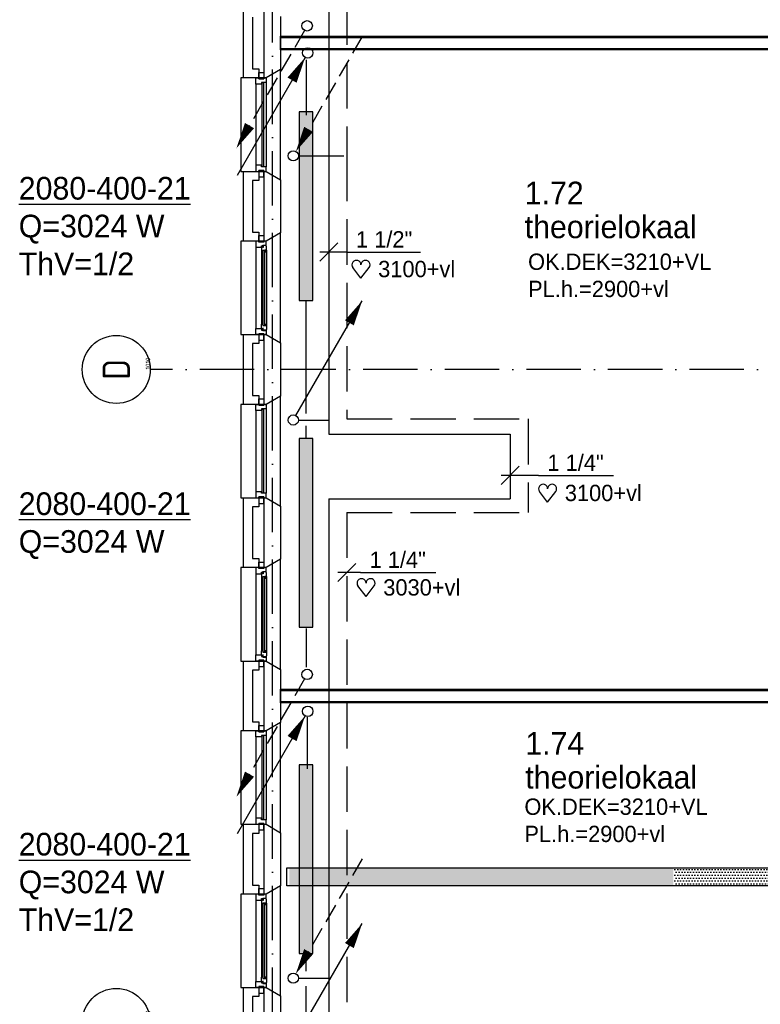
# Model space of a CAD drawing. Extents: x -39327 to 109237, y 358172 to 442272.
# Tile 22 of 96: x 19320 to 27488, y 382393 to 393250. Entities that reach past the tile are written whole.
import ezdxf
from ezdxf.enums import TextEntityAlignment as Align

# ---------------------------------------------------------------- set-up
doc = ezdxf.new("R2010")
doc.units = 0
doc.header["$LTSCALE"] = 100
for name, pattern in [('2322107', [2000, 1000, 1000]), ('2322108', [7, 5, -2]), ('DASHDOT', [9, 6, -1.5, 0, -1.5])]:
    doc.linetypes.add(name, pattern=pattern)
doc.layers.get('0').update_dxf_attribs({"linetype": 'CONTINUOUS'})
for name, color, linetype in [('AL$7----_STRAMIEN', 1, 'DASHDOT'), ('AL21----_BUITENWAND', 4, 'CONTINUOUS'), ('AL21K---_ISOLATIE', 1, 'CONTINUOUS'), ('AL22----_BINNENWAND', 7, 'CONTINUOUS'), ('AL28----_KONSTRUKTIE', 3, 'CONTINUOUS'), ('AL31----_BUITENKOZ', 7, 'CONTINUOUS'), ('ALN-----_BLOCKNAAM', 2, 'CONTINUOUS'), ('BOUW', 8, 'CONTINUOUS'), ('KABELGOOT1', 8, 'CONTINUOUS'), ('WI561---', 1, 'CONTINUOUS'), ('WL561---', 4, 'CONTINUOUS'), ('WL561---_AANVOER', 4, 'CONTINUOUS'), ('WL561---_RETOUR', 4, 'CONTINUOUS'), ('WL570---', 3, 'CONTINUOUS'), ('WM561---', 1, 'CONTINUOUS'), ('WM570---', 1, 'CONTINUOUS')]:
    doc.layers.add(name, color=color, linetype=linetype)
doc.styles.add('BURO-018', font='BUROFONT.shx', dxfattribs={"height": 180})
doc.styles.add('BURO-025', font='BUROFONT.shx', dxfattribs={"height": 250})
doc.styles.get("Standard").update_dxf_attribs({"font": 'ISOCP'})
pattern_1 = [(0, (-2505.993, 85430.135), (15.875, 31.75), [0, -31.75])]

# ---------------------------------------------------------------- blocks, each defined once
blk = doc.blocks.new('1010')
at = {"layer": 'AL$7----_STRAMIEN', "color": 7, "linetype": 'CONTINUOUS'}
blk.add_circle((0, 750), 750, dxfattribs=at)
at = {"layer": 'ALN-----_BLOCKNAAM', "linetype": 'CONTINUOUS'}
blk.add_text('1010', height=100, dxfattribs=at).set_placement((0, 0))
blk = doc.blocks.new('CVRINFO2')
at = {"color": 0, "linetype": 'CONTINUOUS', "style": 'BURO-025'}
for tag, p in [('CV_TEXT125', (0, 0)), ('CV_TEXT225', (0, -4.17)), ('CV_TEXT325', (0, -8.33)), ('CV_TEXT425', (0, -12.5))]:
    blk.add_attdef(tag, p, '', height=2.5, dxfattribs=at)
blk = doc.blocks.new('LDV2108')
at = {"color": 0, "linetype": 'CONTINUOUS'}
for p, q in [((-0.25, -0.433), (-1.187, -2.057)), ((-1.562, -2.706), (-2.5, -4.33)), ((-2.875, -4.98), (-3.812, -6.603)), ((-4.187, -7.253), (-5.125, -8.877)), ((-5.5, -9.526), (-6.437, -11.15))]:
    blk.add_line(p, q, dxfattribs=at)
blk.add_lwpolyline([(-6.75, -11.691, 0, 1, 0), (-5.5, -9.526, 1, 1, 0)], format="xyseb", dxfattribs=at)
blk.add_circle((0, 0), 0.5, dxfattribs=at)
blk = doc.blocks.new('2322401')
at = {"color": 0, "linetype": 'CONTINUOUS'}
for p, q in [((-0.5, 0.5, 1), (-0.5, 0.5)), ((-0.5, 0.5, 1), (-0.5, -0.5, 1)), ((0.5, 0.5, 1), (-0.5, 0.5, 1)), ((0.5, 0.5), (-0.5, 0.5)), ((-0.5, 0.5), (-0.5, -0.5)), ((0.5, 0.5, 1), (0.5, 0.5)), ((0.5, -0.5, 1), (0.5, 0.5, 1)), ((0.5, -0.5), (0.5, 0.5)), ((-0.5, -0.5, 1), (-0.5, -0.5)), ((-0.5, -0.5, 1), (0.5, -0.5, 1)), ((-0.5, -0.5), (0.5, -0.5)), ((0.5, -0.5, 1), (0.5, -0.5))]:
    blk.add_line(p, q, dxfattribs=at)
blk = doc.blocks.new('CVHATCH1')
at = {"color": 0, "linetype": 'CONTINUOUS'}
blk.add_solid([(-0.5, -0.5), (0.5, -0.5), (-0.5, 0.5), (0.5, 0.5)], dxfattribs=at)
blk = doc.blocks.new('LDV4107')
at = {"color": 0, "linetype": 'CONTINUOUS'}
blk.add_line((-0.25, -0.433), (-6.75, -11.691), dxfattribs=at)
blk.add_lwpolyline([(-0.25, -0.433, 0, 1, 0), (-1.5, -2.598, 1, 1, 0)], format="xyseb", dxfattribs=at)
blk.add_circle((0, 0), 0.5, dxfattribs=at)
blk = doc.blocks.new('LDV1107')
at = {"color": 0, "linetype": 'CONTINUOUS'}
blk.add_line((0.25, 0.433), (6.75, 11.691), dxfattribs=at)
blk.add_lwpolyline([(6.75, 11.691, 0, 1, 0), (5.5, 9.526, 1, 1, 0)], format="xyseb", dxfattribs=at)
blk.add_circle((0, 0), 0.5, dxfattribs=at)
blk = doc.blocks.new('LDV3108')
at = {"color": 0, "linetype": 'CONTINUOUS'}
for p, q in [((6.75, 11.691), (5.813, 10.068)), ((5.438, 9.418), (4.5, 7.794)), ((4.125, 7.145), (3.188, 5.521)), ((2.813, 4.871), (1.875, 3.248)), ((1.5, 2.598), (0.563, 0.974))]:
    blk.add_line(p, q, dxfattribs=at)
blk.add_lwpolyline([(0.25, 0.433, 0, 1, 0), (1.5, 2.598, 1, 1, 0)], format="xyseb", dxfattribs=at)
blk.add_circle((0, 0), 0.5, dxfattribs=at)
blk = doc.blocks.new('*U264', base_point=(17319, 387155))
at = {"color": 0, "linetype": 'CONTINUOUS'}
for p, q in [((17419, 387255), (17219, 387055)), ((17469, 387155), (17219, 387155)), ((17469, 387155), (18299, 387155))]:
    blk.add_line(p, q, dxfattribs=at)
at = {"color": 0, "linetype": 'CONTINUOUS', "style": 'BURO-018'}
blk.add_text('1 1/4"', height=180, dxfattribs=at).set_placement((17569, 387205))
blk = doc.blocks.new('*U265', base_point=(19119, 388225))
at = {"color": 0, "linetype": 'CONTINUOUS'}
for p, q in [((19219, 388325), (19019, 388125)), ((19430, 388225), (19019, 388225)), ((19430, 388225), (20260, 388225))]:
    blk.add_line(p, q, dxfattribs=at)
at = {"color": 0, "linetype": 'CONTINUOUS', "style": 'BURO-018'}
blk.add_text('1 1/4"', height=180, dxfattribs=at).set_placement((19530, 388275))
blk = doc.blocks.new('HART')
at = {"color": 1}
for q in [(-39.7, 52.4), (39.7, 52.4)]:
    blk.add_line((0, 0), q, dxfattribs=at)
for centre, start, end in [((-22.1, 65.7), 0, 217.1867), ((22.1, 65.7), 322.8133, 180)]:
    blk.add_arc(centre, 22.1, start, end, dxfattribs=at)
blk = doc.blocks.new('*U266', base_point=(17119, 389042))
at = {"color": 0, "linetype": 'CONTINUOUS'}
for p, q in [((17219, 389142), (17019, 388942)), ((17319, 389042), (17019, 389042)), ((17319, 389042), (18129, 389042))]:
    blk.add_line(p, q, dxfattribs=at)
at = {"color": 0, "linetype": 'CONTINUOUS', "style": 'BURO-018'}
blk.add_text('1 1/2"', height=180, dxfattribs=at).set_placement((17419, 389092))
blk = doc.blocks.new('A$C6E6F3BC9')
at = {"layer": 'KABELGOOT1'}
h = blk.add_hatch(dxfattribs=at)
h.set_pattern_fill('DOTS', color=256, scale=20, style=0)
h.set_pattern_definition(pattern_1)
h.paths.add_polyline_path([(18414, 12373), (14178, 12373), (14178, 12173), (18414, 12173)])
h = blk.add_hatch(dxfattribs=at)
h.set_pattern_fill('DOTS', color=256, scale=20, style=0)
h.set_pattern_definition(pattern_1)
h.paths.add_polyline_path([(21429, 12373), (18415, 12373), (18415, 12173), (21429, 12173)])
for p, q in [((14152, 12373, 2750), (21539, 12373, 2750)), ((14152, 12173, 2750), (14152, 12373, 2750)), ((21539, 12173, 2750), (14152, 12173, 2750))]:
    blk.add_line(p, q, dxfattribs=at)

msp = doc.modelspace()

# ---------------------------------------------------------------- linework, layer by layer
at = {"layer": 'AL$7----_STRAMIEN', "color": 1}
for p, q in [((22108, 369596.9), (22108, 438822.2)), ((39009.2, 389392.8), (20760, 389392.8))]:
    msp.add_line(p, q, dxfattribs=at)
at = {"layer": 'AL21----_BUITENWAND', "color": 8}
for p, q in [((21788, 392607.8), (21788, 393377.8)), ((21888, 393277.8), (21888, 392707.8)), ((21888, 392707.8), (21957, 392707.8)), ((21957, 392707.8), (21957, 392607.8)), ((21957, 392607.8), (21788, 392607.8)), ((21788, 390807.8), (21788, 391577.8)), ((21788, 391577.8), (21957, 391577.8)), ((21957, 391577.8), (21957, 391477.8)), ((21957, 391477.8), (21888, 391477.8)), ((21888, 391477.8), (21888, 390907.8)), ((21888, 390907.8), (21957, 390907.8)), ((21957, 390907.8), (21957, 390807.8)), ((21957, 390807.8), (21788, 390807.8)), ((21788, 389007.8), (21788, 389777.8)), ((21788, 389777.8), (21957, 389777.8)), ((21957, 389777.8), (21957, 389677.8)), ((21957, 389677.8), (21888, 389677.8)), ((21888, 389677.8), (21888, 389107.8)), ((21888, 389107.8), (21957, 389107.8)), ((21957, 389107.8), (21957, 389007.8)), ((21957, 389007.8), (21788, 389007.8)), ((21788, 387207.8), (21788, 387977.8)), ((21788, 387977.8), (21957, 387977.8)), ((21957, 387977.8), (21957, 387877.8)), ((21957, 387877.8), (21888, 387877.8)), ((21888, 387877.8), (21888, 387307.8)), ((21888, 387307.8), (21957, 387307.8)), ((21957, 387307.8), (21957, 387207.8)), ((21957, 387207.8), (21788, 387207.8)), ((21788, 385407.8), (21788, 386177.8)), ((21788, 386177.8), (21957, 386177.8)), ((21957, 386177.8), (21957, 386077.8)), ((21957, 386077.8), (21888, 386077.8)), ((21888, 386077.8), (21888, 385507.8)), ((21888, 385507.8), (21957, 385507.8)), ((21957, 385507.8), (21957, 385407.8)), ((21957, 385407.8), (21788, 385407.8)), ((21788, 383607.8), (21788, 384377.8)), ((21788, 384377.8), (21957, 384377.8)), ((21957, 384377.8), (21957, 384277.8)), ((21957, 384277.8), (21888, 384277.8)), ((21888, 384277.8), (21888, 383707.8)), ((21888, 383707.8), (21957, 383707.8)), ((21957, 383707.8), (21957, 383607.8)), ((21957, 383607.8), (21788, 383607.8)), ((21788, 381807.8), (21788, 382577.8)), ((21788, 382577.8), (21957, 382577.8)), ((21957, 382577.8), (21957, 382477.8)), ((21957, 382477.8), (21888, 382477.8)), ((21888, 382477.8), (21888, 381907.8))]:
    msp.add_line(p, q, dxfattribs=at)
at = {"layer": 'AL21K---_ISOLATIE', "color": 8, "linetype": 'CONTINUOUS'}
for p, q in [((22018, 392707.8), (22018, 393277.8)), ((22018, 390907.8), (22018, 391477.8)), ((22018, 389107.8), (22018, 389677.8)), ((22018, 387307.8), (22018, 387877.8)), ((22018, 385507.8), (22018, 386077.8)), ((22018, 383707.8), (22018, 384277.8)), ((22018, 381907.8), (22018, 382477.8))]:
    msp.add_line(p, q, dxfattribs=at)
at = {"layer": 'AL22----_BINNENWAND', "color": 8}
for p, q in [((22198, 393067.8), (29558, 393067.8)), ((22198, 392917.8), (22198, 393067.8)), ((29558, 392917.8), (22198, 392917.8)), ((22198, 385867.8), (29558, 385867.8)), ((22198, 385717.8), (22198, 385867.8)), ((29558, 385717.8), (22198, 385717.8))]:
    msp.add_line(p, q, dxfattribs=at)
at = {"layer": 'AL22----_BINNENWAND', "color": 8, "linetype": 'CONTINUOUS'}
for p, q in [((22198, 393052.8), (29558, 393052.8)), ((22198, 392932.8), (29558, 392932.8)), ((22198, 385852.8), (29558, 385852.8)), ((22198, 385732.8), (29558, 385732.8))]:
    msp.add_line(p, q, dxfattribs=at)
at = {"layer": 'AL28----_KONSTRUKTIE', "color": 8}
for p, q in [((22018, 392607.8), (22018, 393377.8)), ((22198, 393285.4), (22198, 392700.1)), ((22038, 392607.8), (22018, 392607.8)), ((22198, 392700.1), (22038, 392607.8)), ((22018, 391577.8), (22038, 391577.8)), ((22018, 390807.8), (22018, 391577.8)), ((22038, 391577.8), (22198, 391485.4)), ((22198, 391485.4), (22198, 390900.1)), ((22198, 390900.1), (22038, 390807.8)), ((22038, 390807.8), (22018, 390807.8)), ((22018, 389777.8), (22038, 389777.8)), ((22018, 389007.8), (22018, 389777.8)), ((22038, 389777.8), (22198, 389685.4)), ((22198, 389685.4), (22198, 389100.1)), ((22198, 389100.1), (22038, 389007.8)), ((22038, 389007.8), (22018, 389007.8)), ((22018, 387977.8), (22038, 387977.8)), ((22018, 387207.8), (22018, 387977.8)), ((22038, 387977.8), (22198, 387885.4)), ((22198, 387885.4), (22198, 387300.1)), ((22198, 387300.1), (22038, 387207.8)), ((22038, 387207.8), (22018, 387207.8)), ((22018, 386177.8), (22038, 386177.8)), ((22018, 385407.8), (22018, 386177.8)), ((22038, 386177.8), (22198, 386085.4)), ((22198, 386085.4), (22198, 385500.1)), ((22198, 385500.1), (22038, 385407.8)), ((22038, 385407.8), (22018, 385407.8)), ((22018, 384377.8), (22038, 384377.8)), ((22018, 383607.8), (22018, 384377.8)), ((22038, 384377.8), (22198, 384285.4)), ((22198, 384285.4), (22198, 383700.1)), ((22198, 383700.1), (22038, 383607.8)), ((22038, 383607.8), (22018, 383607.8)), ((22018, 382577.8), (22038, 382577.8)), ((22018, 381807.8), (22018, 382577.8)), ((22038, 382577.8), (22198, 382485.4)), ((22198, 382485.4), (22198, 381900.1))]:
    msp.add_line(p, q, dxfattribs=at)
at = {"layer": 'AL31----_BUITENKOZ', "color": 8}
for p, q in [((22038, 392607.8), (21758, 392607.8)), ((21758, 392607.8), (21758, 391577.8)), ((21957, 392597.8), (21957, 392668.8)), ((21957, 392668.8), (22013, 392668.8)), ((22013, 392597.8), (21957, 392597.8)), ((22013, 392668.8), (22013, 392597.8)), ((22198, 392700.1), (22038, 392607.8)), ((22198, 391485.4), (22198, 392700.1)), ((21924, 392540.8), (21924, 391644.8)), ((22038, 392557.8), (22038, 391627.8)), ((21758, 391577.8), (22038, 391577.8)), ((22013, 391587.8), (21957, 391587.8)), ((21957, 391587.8), (21957, 391516.8)), ((21957, 391516.8), (22013, 391516.8)), ((22013, 391516.8), (22013, 391587.8)), ((22038, 391577.8), (22198, 391485.4)), ((21957, 390797.8), (21957, 390868.8)), ((21957, 390868.8), (22013, 390868.8)), ((22013, 390868.8), (22013, 390797.8)), ((22198, 390900.1), (22038, 390807.8)), ((22198, 389685.4), (22198, 390900.1)), ((22038, 390807.8), (21758, 390807.8)), ((21758, 390807.8), (21758, 389777.8)), ((21957, 390807.8), (21924, 390807.8)), ((21924, 390807.8), (21924, 390740.8)), ((21957, 390797.8), (21957, 390807.8)), ((22013, 390797.8), (21957, 390797.8)), ((22013, 390797.8), (21957, 390797.8)), ((21987, 390740.8), (21987, 390757.8)), ((21987, 390757.8), (22002, 390757.8)), ((22002, 390757.8), (22002, 390763.8)), ((22002, 390763.8), (22038, 390763.8)), ((22036.7, 390760.6), (22007, 390760.6)), ((22007, 390760.6), (22007, 390738.1)), ((22038, 390807.8), (22013, 390807.8)), ((22013, 390807.8), (22013, 390797.8)), ((22036.7, 390753.5), (22036.7, 390760.6)), ((22041, 390751.1), (22036.7, 390753.5)), ((22038, 390763.8), (22038, 390807.8)), ((22041, 390708.6), (22041, 390751.1)), ((21924, 390740.8), (21987, 390740.8)), ((21924, 390740.8), (21924, 389844.8)), ((22002, 390746.1), (21987, 390746.1)), ((21987, 390746.1), (21987, 390740.8)), ((21987, 390740.8), (21987, 390693.6)), ((21987, 390693.6), (22000, 390691.6)), ((21987, 390693.6), (21987, 389891.9)), ((22000, 390691.6), (22000, 390708.6)), ((22000, 390708.6), (22041, 390708.6)), ((22002, 390738.1), (22002, 390746.1)), ((22007, 390738.1), (22002, 390738.1)), ((22038.7, 390708.6), (22025.2, 390708.6)), ((22025.2, 390708.6), (22025.2, 390691.6)), ((22025.2, 390691.6), (22038.7, 390691.6)), ((22038.7, 390691.6), (22038.7, 390708.6)), ((22041, 390708.6), (22041, 389877)), ((21987, 389891.9), (22000, 389894)), ((21987, 389844.8), (21987, 389891.9)), ((22000, 389894), (22000, 389877)), ((22025.2, 389877), (22025.2, 389894)), ((22025.2, 389894), (22038.7, 389894)), ((22038.7, 389894), (22038.7, 389877)), ((21758, 389777.8), (22038, 389777.8)), ((21924, 389777.8), (21924, 389844.8)), ((21924, 389844.8), (21987, 389844.8)), ((21957, 389777.8), (21924, 389777.8)), ((22013, 389787.8), (21957, 389787.8)), ((21957, 389787.8), (21957, 389716.8)), ((22013, 389787.8), (21957, 389787.8)), ((21957, 389787.8), (21957, 389777.8)), ((21987, 389844.8), (21987, 389827.8)), ((21987, 389839.5), (21987, 389844.8)), ((22002, 389839.5), (21987, 389839.5)), ((21987, 389827.8), (22002, 389827.8)), ((22000, 389877), (22041, 389877)), ((22007, 389847.5), (22002, 389847.5)), ((22002, 389847.5), (22002, 389839.5)), ((22002, 389827.8), (22002, 389821.8)), ((22002, 389821.8), (22038, 389821.8)), ((22007, 389825), (22007, 389847.5)), ((22036.7, 389825), (22007, 389825)), ((22013, 389716.8), (22013, 389787.8)), ((22013, 389777.8), (22013, 389787.8)), ((22038, 389777.8), (22013, 389777.8)), ((22038.7, 389877), (22025.2, 389877)), ((22041, 389834.5), (22036.7, 389832)), ((22036.7, 389832), (22036.7, 389825)), ((22038, 389821.8), (22038, 389777.8)), ((22038, 389777.8), (22198, 389685.4)), ((22041, 389877), (22041, 389834.5)), ((21957, 389716.8), (22013, 389716.8)), ((21957, 388997.8), (21957, 389068.8)), ((21957, 389068.8), (22013, 389068.8)), ((22013, 389068.8), (22013, 388997.8)), ((22198, 389100.1), (22038, 389007.8)), ((22198, 387885.4), (22198, 389100.1)), ((22038, 389007.8), (21758, 389007.8)), ((21758, 389007.8), (21758, 387977.8)), ((21924, 388940.8), (21924, 388044.8)), ((22013, 388997.8), (21957, 388997.8)), ((22038, 388957.8), (22038, 388027.8)), ((21758, 387977.8), (22038, 387977.8)), ((22013, 387987.8), (21957, 387987.8)), ((21957, 387987.8), (21957, 387916.8)), ((22013, 387916.8), (22013, 387987.8)), ((22038, 387977.8), (22198, 387885.4)), ((21957, 387916.8), (22013, 387916.8)), ((22198, 387300.1), (22038, 387207.8)), ((22198, 386085.4), (22198, 387300.1)), ((22038, 387207.8), (21758, 387207.8)), ((21758, 387207.8), (21758, 386177.8)), ((21957, 387207.8), (21924, 387207.8)), ((21924, 387207.8), (21924, 387140.8)), ((21957, 387197.8), (21957, 387268.8)), ((21957, 387268.8), (22013, 387268.8)), ((21957, 387197.8), (21957, 387207.8)), ((22013, 387197.8), (21957, 387197.8)), ((22013, 387197.8), (21957, 387197.8)), ((22013, 387268.8), (22013, 387197.8)), ((22038, 387207.8), (22013, 387207.8)), ((22013, 387207.8), (22013, 387197.8)), ((22038, 387163.8), (22038, 387207.8)), ((21924, 387140.8), (21987, 387140.8)), ((21924, 387140.8), (21924, 386244.8)), ((21987, 387140.8), (21987, 387157.8)), ((21987, 387157.8), (22002, 387157.8)), ((22002, 387146.1), (21987, 387146.1)), ((21987, 387146.1), (21987, 387140.8)), ((21987, 387140.8), (21987, 387093.6)), ((21987, 387093.6), (22000, 387091.6)), ((21987, 387093.6), (21987, 386291.9)), ((22000, 387091.6), (22000, 387108.6)), ((22000, 387108.6), (22041, 387108.6)), ((22002, 387157.8), (22002, 387163.8)), ((22002, 387163.8), (22038, 387163.8)), ((22002, 387138.1), (22002, 387146.1)), ((22007, 387138.1), (22002, 387138.1)), ((22036.7, 387160.6), (22007, 387160.6)), ((22007, 387160.6), (22007, 387138.1)), ((22038.7, 387108.6), (22025.2, 387108.6)), ((22025.2, 387108.6), (22025.2, 387091.6)), ((22025.2, 387091.6), (22038.7, 387091.6)), ((22036.7, 387153.5), (22036.7, 387160.6)), ((22041, 387151.1), (22036.7, 387153.5)), ((22038.7, 387091.6), (22038.7, 387108.6)), ((22041, 387108.6), (22041, 387151.1)), ((22041, 387108.6), (22041, 386277)), ((21924, 386177.8), (21924, 386244.8)), ((21924, 386244.8), (21987, 386244.8)), ((21987, 386291.9), (22000, 386294)), ((21987, 386244.8), (21987, 386291.9)), ((21987, 386244.8), (21987, 386227.8)), ((21987, 386239.5), (21987, 386244.8)), ((22002, 386239.5), (21987, 386239.5)), ((21987, 386227.8), (22002, 386227.8)), ((22000, 386294), (22000, 386277)), ((22000, 386277), (22041, 386277)), ((22007, 386247.5), (22002, 386247.5)), ((22002, 386247.5), (22002, 386239.5)), ((22002, 386227.8), (22002, 386221.8)), ((22002, 386221.8), (22038, 386221.8)), ((22007, 386225), (22007, 386247.5)), ((22036.7, 386225), (22007, 386225)), ((22025.2, 386277), (22025.2, 386294)), ((22025.2, 386294), (22038.7, 386294)), ((22038.7, 386277), (22025.2, 386277)), ((22041, 386234.5), (22036.7, 386232)), ((22036.7, 386232), (22036.7, 386225)), ((22038, 386221.8), (22038, 386177.8)), ((22038.7, 386294), (22038.7, 386277)), ((22041, 386277), (22041, 386234.5)), ((21758, 386177.8), (22038, 386177.8)), ((21957, 386177.8), (21924, 386177.8)), ((22013, 386187.8), (21957, 386187.8)), ((21957, 386187.8), (21957, 386116.8)), ((22013, 386187.8), (21957, 386187.8)), ((21957, 386187.8), (21957, 386177.8)), ((21957, 386116.8), (22013, 386116.8)), ((22013, 386116.8), (22013, 386187.8)), ((22013, 386177.8), (22013, 386187.8)), ((22038, 386177.8), (22013, 386177.8)), ((22038, 386177.8), (22198, 386085.4)), ((21957, 385397.8), (21957, 385468.8)), ((21957, 385468.8), (22013, 385468.8)), ((22013, 385468.8), (22013, 385397.8)), ((22198, 385500.1), (22038, 385407.8)), ((22198, 384285.4), (22198, 385500.1)), ((22038, 385407.8), (21758, 385407.8)), ((21758, 385407.8), (21758, 384377.8)), ((21924, 385340.8), (21924, 384444.8)), ((22013, 385397.8), (21957, 385397.8)), ((22038, 385357.8), (22038, 384427.8)), ((21758, 384377.8), (22038, 384377.8)), ((22013, 384387.8), (21957, 384387.8)), ((21957, 384387.8), (21957, 384316.8)), ((22013, 384316.8), (22013, 384387.8)), ((22038, 384377.8), (22198, 384285.4)), ((21957, 384316.8), (22013, 384316.8)), ((22198, 383700.1), (22038, 383607.8)), ((22198, 382485.4), (22198, 383700.1)), ((22038, 383607.8), (21758, 383607.8)), ((21758, 383607.8), (21758, 382577.8)), ((21957, 383607.8), (21924, 383607.8)), ((21924, 383607.8), (21924, 383540.8)), ((21957, 383597.8), (21957, 383668.8)), ((21957, 383668.8), (22013, 383668.8)), ((21957, 383597.8), (21957, 383607.8)), ((22013, 383597.8), (21957, 383597.8)), ((22013, 383597.8), (21957, 383597.8)), ((22013, 383668.8), (22013, 383597.8)), ((22038, 383607.8), (22013, 383607.8)), ((22013, 383607.8), (22013, 383597.8)), ((22038, 383563.8), (22038, 383607.8)), ((21924, 383540.8), (21987, 383540.8)), ((21924, 383540.8), (21924, 382644.8)), ((21987, 383540.8), (21987, 383557.8)), ((21987, 383557.8), (22002, 383557.8)), ((22002, 383546.1), (21987, 383546.1)), ((21987, 383546.1), (21987, 383540.8)), ((21987, 383540.8), (21987, 383493.6)), ((21987, 383493.6), (22000, 383491.6)), ((21987, 383493.6), (21987, 382691.9)), ((22000, 383491.6), (22000, 383508.6)), ((22000, 383508.6), (22041, 383508.6)), ((22002, 383557.8), (22002, 383563.8)), ((22002, 383563.8), (22038, 383563.8)), ((22002, 383538.1), (22002, 383546.1)), ((22007, 383538.1), (22002, 383538.1)), ((22036.7, 383560.6), (22007, 383560.6)), ((22007, 383560.6), (22007, 383538.1)), ((22038.7, 383508.6), (22025.2, 383508.6)), ((22025.2, 383508.6), (22025.2, 383491.6)), ((22025.2, 383491.6), (22038.7, 383491.6)), ((22036.7, 383553.5), (22036.7, 383560.6)), ((22041, 383551.1), (22036.7, 383553.5)), ((22038.7, 383491.6), (22038.7, 383508.6)), ((22041, 383508.6), (22041, 383551.1)), ((22041, 383508.6), (22041, 382677)), ((21924, 382577.8), (21924, 382644.8)), ((21924, 382644.8), (21987, 382644.8)), ((21987, 382691.9), (22000, 382694)), ((21987, 382644.8), (21987, 382691.9)), ((21987, 382644.8), (21987, 382627.8)), ((21987, 382639.5), (21987, 382644.8)), ((22002, 382639.5), (21987, 382639.5)), ((21987, 382627.8), (22002, 382627.8)), ((22000, 382694), (22000, 382677)), ((22000, 382677), (22041, 382677)), ((22007, 382647.5), (22002, 382647.5)), ((22002, 382647.5), (22002, 382639.5)), ((22002, 382627.8), (22002, 382621.8)), ((22002, 382621.8), (22038, 382621.8)), ((22007, 382625), (22007, 382647.5)), ((22036.7, 382625), (22007, 382625)), ((22025.2, 382677), (22025.2, 382694)), ((22025.2, 382694), (22038.7, 382694)), ((22038.7, 382677), (22025.2, 382677)), ((22041, 382634.5), (22036.7, 382632)), ((22036.7, 382632), (22036.7, 382625)), ((22038, 382621.8), (22038, 382577.8)), ((22038.7, 382694), (22038.7, 382677)), ((22041, 382677), (22041, 382634.5)), ((21758, 382577.8), (22038, 382577.8)), ((21957, 382577.8), (21924, 382577.8)), ((22013, 382587.8), (21957, 382587.8)), ((21957, 382587.8), (21957, 382516.8)), ((22013, 382587.8), (21957, 382587.8)), ((21957, 382587.8), (21957, 382577.8)), ((21957, 382516.8), (22013, 382516.8)), ((22013, 382516.8), (22013, 382587.8)), ((22013, 382577.8), (22013, 382587.8)), ((22038, 382577.8), (22013, 382577.8)), ((22038, 382577.8), (22198, 382485.4))]:
    msp.add_line(p, q, dxfattribs=at)
at = {"layer": 'AL31----_BUITENKOZ', "color": 8, "linetype": 'CONTINUOUS'}
for p, q in [((21924, 392540.8), (21924, 392607.8)), ((21924, 392607.8), (21957, 392607.8)), ((21957, 392607.8), (21957, 392597.8)), ((21957, 392597.8), (22013, 392597.8)), ((22013, 392597.8), (22013, 392607.8)), ((22013, 392607.8), (22013, 392607.8)), ((22013, 392607.8), (22038, 392607.8)), ((22038, 392607.8), (22038, 392557.8)), ((21987, 392540.8), (21924, 392540.8)), ((21924, 392540.8), (21924, 392540.8)), ((21924, 392540.8), (21924, 392540.8)), ((21924, 392540.8), (21924, 392540.8)), ((21924, 392540.8), (21924, 392540.8)), ((22038, 392557.8), (21987, 392557.8)), ((21987, 392557.8), (21987, 392540.8)), ((22012, 392552.8), (21991, 392552.8)), ((21991, 392552.8), (21991, 391632.8)), ((22012, 391632.8), (22012, 392552.8)), ((22038, 392557.8), (22038, 392557.8)), ((21987, 391644.8), (21924, 391644.8)), ((21924, 391644.8), (21924, 391644.8)), ((21924, 391644.8), (21924, 391644.8)), ((21924, 391644.8), (21924, 391644.8)), ((21924, 391644.8), (21924, 391644.8)), ((21924, 391644.8), (21924, 391577.8)), ((21987, 391627.8), (21987, 391644.8)), ((22038, 391627.8), (21987, 391627.8)), ((21991, 391632.8), (22012, 391632.8)), ((22038, 391627.8), (22038, 391627.8)), ((22038, 391577.8), (22038, 391627.8)), ((21924, 391577.8), (21957, 391577.8)), ((21957, 391577.8), (21957, 391587.8)), ((21957, 391587.8), (22013, 391587.8)), ((22013, 391587.8), (22013, 391577.8)), ((22013, 391577.8), (22013, 391577.8)), ((22013, 391577.8), (22038, 391577.8)), ((22023, 390706.6), (22002, 390706.6)), ((22002, 390706.6), (22002, 389879)), ((22023, 389879), (22023, 390706.6)), ((22002, 389879), (22023, 389879)), ((21924, 388940.8), (21924, 389007.8)), ((21924, 389007.8), (21957, 389007.8)), ((21987, 388940.8), (21924, 388940.8)), ((21924, 388940.8), (21924, 388940.8)), ((21924, 388940.8), (21924, 388940.8)), ((21924, 388940.8), (21924, 388940.8)), ((21924, 388940.8), (21924, 388940.8)), ((21957, 389007.8), (21957, 388997.8)), ((21957, 388997.8), (22013, 388997.8)), ((22038, 388957.8), (21987, 388957.8)), ((21987, 388957.8), (21987, 388940.8)), ((22012, 388952.8), (21991, 388952.8)), ((21991, 388952.8), (21991, 388032.8)), ((22012, 388032.8), (22012, 388952.8)), ((22013, 388997.8), (22013, 389007.8)), ((22013, 389007.8), (22013, 389007.8)), ((22013, 389007.8), (22038, 389007.8)), ((22038, 389007.8), (22038, 388957.8)), ((22038, 388957.8), (22038, 388957.8)), ((21987, 388044.8), (21924, 388044.8)), ((21924, 388044.8), (21924, 388044.8)), ((21924, 388044.8), (21924, 388044.8)), ((21924, 388044.8), (21924, 388044.8)), ((21924, 388044.8), (21924, 388044.8)), ((21924, 388044.8), (21924, 387977.8)), ((21987, 388027.8), (21987, 388044.8)), ((21924, 387977.8), (21957, 387977.8)), ((21957, 387977.8), (21957, 387987.8)), ((21957, 387987.8), (22013, 387987.8)), ((22038, 388027.8), (21987, 388027.8)), ((21991, 388032.8), (22012, 388032.8)), ((22013, 387987.8), (22013, 387977.8)), ((22013, 387977.8), (22013, 387977.8)), ((22013, 387977.8), (22038, 387977.8)), ((22038, 388027.8), (22038, 388027.8)), ((22038, 387977.8), (22038, 388027.8)), ((22023, 387106.6), (22002, 387106.6)), ((22002, 387106.6), (22002, 386279)), ((22023, 386279), (22023, 387106.6)), ((22002, 386279), (22023, 386279)), ((21924, 385340.8), (21924, 385407.8)), ((21924, 385407.8), (21957, 385407.8)), ((21987, 385340.8), (21924, 385340.8)), ((21924, 385340.8), (21924, 385340.8)), ((21924, 385340.8), (21924, 385340.8)), ((21924, 385340.8), (21924, 385340.8)), ((21924, 385340.8), (21924, 385340.8)), ((21957, 385407.8), (21957, 385397.8)), ((21957, 385397.8), (22013, 385397.8)), ((22038, 385357.8), (21987, 385357.8)), ((21987, 385357.8), (21987, 385340.8)), ((22012, 385352.8), (21991, 385352.8)), ((21991, 385352.8), (21991, 384432.8)), ((22012, 384432.8), (22012, 385352.8)), ((22013, 385397.8), (22013, 385407.8)), ((22013, 385407.8), (22013, 385407.8)), ((22013, 385407.8), (22038, 385407.8)), ((22038, 385407.8), (22038, 385357.8)), ((22038, 385357.8), (22038, 385357.8)), ((21987, 384444.8), (21924, 384444.8)), ((21924, 384444.8), (21924, 384444.8)), ((21924, 384444.8), (21924, 384444.8)), ((21924, 384444.8), (21924, 384444.8)), ((21924, 384444.8), (21924, 384444.8)), ((21924, 384444.8), (21924, 384377.8)), ((21924, 384377.8), (21957, 384377.8)), ((21957, 384377.8), (21957, 384387.8)), ((21957, 384387.8), (22013, 384387.8)), ((21987, 384427.8), (21987, 384444.8)), ((22038, 384427.8), (21987, 384427.8)), ((21991, 384432.8), (22012, 384432.8)), ((22013, 384387.8), (22013, 384377.8)), ((22013, 384377.8), (22013, 384377.8)), ((22013, 384377.8), (22038, 384377.8)), ((22038, 384427.8), (22038, 384427.8)), ((22038, 384377.8), (22038, 384427.8)), ((22023, 383506.6), (22002, 383506.6)), ((22002, 383506.6), (22002, 382679)), ((22023, 382679), (22023, 383506.6)), ((22002, 382679), (22023, 382679))]:
    msp.add_line(p, q, dxfattribs=at)
at = {"layer": 'WL561---_AANVOER', "linetype": '2322107'}
for p, q in [((22729, 397835.6), (22729, 388835.6)), ((22478, 388908.1), (22478, 390152.8)), ((22393.9, 388835.6), (22729, 388835.6)), ((22729, 388835.6), (22729, 388678.6)), ((22478, 388632.8), (22478, 388769.8)), ((22729, 388678.6), (24729, 388678.6)), ((24729, 388678.6), (24729, 387965.2)), ((22729, 387965.2), (24729, 387965.2)), ((22729, 387965.2), (22729, 382748.6)), ((22478, 382757.8), (22478, 382952.8)), ((22729, 382748.6), (22729, 381968.9)), ((22393.9, 382681.4), (22729, 382681.4)), ((22478, 382046.7), (22478, 382591.7))]:
    msp.add_line(p, q, dxfattribs=at)
at = {"layer": 'WL561---_AANVOER', "color": 4, "linetype": '2322107'}
for p, q in [((22478.2, 392806.1), (22478.2, 392197.3)), ((22491.7, 385557.3), (22491.7, 384990))]:
    msp.add_line(p, q, dxfattribs=at)
at = {"layer": 'WL561---_RETOUR', "linetype": '2322108'}
for p, q in [((22929, 399772.4), (22929, 391748.6)), ((22393.9, 391748.6), (22929, 391748.6)), ((22929, 391748.6), (22929, 388846.9)), ((22929, 388846.9), (24929, 388846.9)), ((24929, 388846.9), (24929, 387815.2)), ((22929, 387815.2), (24929, 387815.2)), ((22929, 387815.2), (22929, 372392.5)), ((22478.2, 386538), (22478.2, 386109))]:
    msp.add_line(p, q, dxfattribs=at)

# ---------------------------------------------------------------- block references
at = {"layer": 'AL$7----_STRAMIEN'}
ref = msp.add_blockref('1010', (20760, 389392.8), dxfattribs=dict(at, xscale=0.5, yscale=0.5, zscale=0.5, rotation=90))
ref.add_attrib('STR-NAAM', 'D', dxfattribs={"color": 3, "linetype": 'CONTINUOUS', "height": 300, "rotation": 90}).set_placement((20385, 389392.8), align=Align.MIDDLE)
ref = msp.add_blockref('1010', (20760, 382192.8), dxfattribs=dict(at, xscale=0.5, yscale=0.5, zscale=0.5, rotation=90))
ref.add_attrib('STR-NAAM', 'C', dxfattribs={"color": 3, "linetype": 'CONTINUOUS', "height": 300, "rotation": 90}).set_placement((20385, 382192.8), align=Align.MIDDLE)
at = {"layer": 'WI561---'}
ref = msp.add_blockref('CVRINFO2', (19309.6, 391266.1), dxfattribs=dict(at, xscale=100, yscale=100, zscale=100))
ref.add_attrib('CV_TEXT125', '%%u2080-400-21', (19309.6, 391266.1), dxfattribs={"layer": '0', "color": 2, "linetype": 'CONTINUOUS', "height": 250, "style": 'BURO-025'})
ref.add_attrib('CV_TEXT225', 'Q=3024 W', (19309.6, 390849.4), dxfattribs={"layer": '0', "color": 2, "linetype": 'CONTINUOUS', "height": 250, "style": 'BURO-025'})
ref.add_attrib('CV_TEXT325', 'ThV=1/2', (19309.6, 390432.8), dxfattribs={"layer": '0', "color": 2, "linetype": 'CONTINUOUS', "height": 250, "style": 'BURO-025'})
ref = msp.add_blockref('CVRINFO2', (19309.6, 387787.9), dxfattribs=dict(at, xscale=100, yscale=100, zscale=100))
ref.add_attrib('CV_TEXT125', '%%u2080-400-21', (19309.6, 387787.9), dxfattribs={"layer": '0', "color": 2, "linetype": 'CONTINUOUS', "height": 250, "style": 'BURO-025'})
ref.add_attrib('CV_TEXT225', 'Q=3024 W', (19309.6, 387371.2), dxfattribs={"layer": '0', "color": 2, "linetype": 'CONTINUOUS', "height": 250, "style": 'BURO-025'})
ref = msp.add_blockref('CVRINFO2', (19309.6, 384033.6), dxfattribs=dict(at, xscale=100, yscale=100, zscale=100))
ref.add_attrib('CV_TEXT125', '%%u2080-400-21', (19309.6, 384033.6), dxfattribs={"layer": '0', "color": 2, "linetype": 'CONTINUOUS', "height": 250, "style": 'BURO-025'})
ref.add_attrib('CV_TEXT225', 'Q=3024 W', (19309.6, 383617), dxfattribs={"layer": '0', "color": 2, "linetype": 'CONTINUOUS', "height": 250, "style": 'BURO-025'})
ref.add_attrib('CV_TEXT325', 'ThV=1/2', (19309.6, 383200.3), dxfattribs={"layer": '0', "color": 2, "linetype": 'CONTINUOUS', "height": 250, "style": 'BURO-025'})
at = {"layer": 'WL561---', "xscale": 2080, "yscale": 150, "rotation": 270.0000000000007}
for name, p, zscale in [('2322401', (22478, 391192.8), 400), ('CVHATCH1', (22478, 391192.8), 2080), ('2322401', (22478, 387592.8), 400), ('CVHATCH1', (22478, 387592.8), 2080), ('2322401', (22478, 383992.8), 400), ('CVHATCH1', (22478, 383992.8), 2080)]:
    msp.add_blockref(name, p, dxfattribs=dict(at, zscale=zscale))
at = {"layer": 'WL561---_AANVOER', "color": 2, "xscale": 112.5, "yscale": 112.5, "zscale": 112.5}
for p in [(22337.7, 388835.6), (22337.7, 381968.9)]:
    msp.add_blockref('LDV1107', p, dxfattribs=at)
at = {"layer": 'WL561---_RETOUR', "color": 2}
for name, p, xscale, yscale, zscale in [('LDV2108', (22490, 393182.3), 115.5, 115.5, 115.5), ('LDV3108', (22337.7, 391748.6), 112.5, 112.5, 112.5), ('LDV4107', (22497.1, 392883.4), 115.5, 115.5, 115.5), ('LDV2108', (22490, 386030.5), 115.5, 115.5, 115.5), ('LDV4107', (22497.1, 385623.5), 115.5, 115.5, 115.5), ('LDV3108', (22337.7, 382681.4), 112.5, 112.5, 112.5)]:
    msp.add_blockref(name, p, dxfattribs=dict(at, xscale=xscale, yscale=yscale, zscale=zscale))
at = {"layer": 'WL570---', "color": 1}
msp.add_blockref('A$C6E6F3BC9', (8116, 371524.5), dxfattribs=at)
at = {"layer": 'WM561---'}
for name, p in [('*U266', (22729, 390687.9)), ('*U265', (24729, 388225.1)), ('*U264', (22929, 387155.2))]:
    msp.add_blockref(name, p, dxfattribs=at)
at = {"layer": 'WM570---', "xscale": 2.25, "yscale": 2.25, "zscale": 2.25}
for p in [(23084.2, 390398.4), (25142.6, 387929.6), (23140.4, 386887.8)]:
    msp.add_blockref('HART', p, dxfattribs=at)

# ---------------------------------------------------------------- texts
at = {"layer": 'BOUW', "style": 'BURO-025'}
for s, p in [('1.72', (24889.5, 391213.9)), ('theorielokaal', (24889.5, 390840.8)), ('1.74', (24896, 385144.7)), ('theorielokaal', (24896, 384771.7))]:
    msp.add_text(s, height=250, dxfattribs=at).set_placement(p)
at = {"layer": 'BOUW', "color": 1, "style": 'BURO-018'}
for s, p in [('OK.DEK=3210+VL', (24926.8, 390491.2)), ('PL.h.=2900+vl', (24926.8, 390191.2)), ('OK.DEK=3210+VL', (24886.3, 384481.9)), ('PL.h.=2900+vl', (24886.3, 384181.9))]:
    msp.add_text(s, height=180, dxfattribs=at).set_placement(p)
at = {"layer": 'WM570---', "color": 1, "style": 'BURO-018'}
for s, p in [('3100+vl', (23273.6, 390410.7)), ('3100+vl', (25332, 387941.8)), ('3030+vl', (23329.8, 386900.1))]:
    msp.add_text(s, height=180, dxfattribs=at).set_placement(p)

doc.saveas('drawing.dxf')
